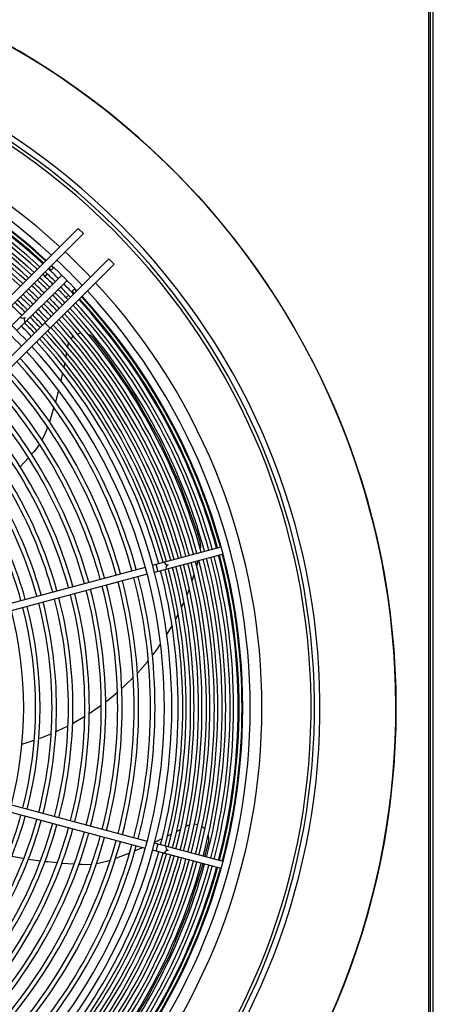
# Model space of a CAD drawing. Header units: centimetres. Extents: x -92429 to 178773, y 2337 to 428125.
# Tile 125 of 138: x 162392 to 162417, y 9637 to 9698. Entities that reach past the tile are written whole.
import ezdxf

# ---------------------------------------------------------------- set-up
doc = ezdxf.new("R2010")
doc.units = ezdxf.units.CM
doc.header["$LTSCALE"] = 50
doc.layers.add('WL_urządzenia', color=1, linetype='Continuous')

msp = doc.modelspace()

# ---------------------------------------------------------------- linework, layer by layer
at = {"layer": 'WL_urządzenia', "color": 1, "linetype": 'Continuous'}
for p, q in [((162417.067, 9606.539, 2170), (162417.067, 9703.874, 2170)), ((162417.16, 9703.781, 2170), (162417.16, 9606.632, 2170)), ((162417.345, 9606.539, 2170), (162417.345, 9703.874, 2170)), ((162395.314, 9684.999, 2170), (162371.285, 9660.97, 2170)), ((162371.676, 9660.705, 2170), (162395.641, 9684.671, 2170)), ((162395.641, 9684.671, 2170), (162395.314, 9684.999, 2170)), ((162397.215, 9683.098, 2170), (162373.249, 9659.132, 2170)), ((162373.514, 9658.742, 2170), (162397.542, 9682.77, 2170)), ((162397.542, 9682.77, 2170), (162397.215, 9683.098, 2170)), ((162394.297, 9682.081, 2170), (162391.184, 9678.967, 2170)), ((162393.395, 9682.162, 2170), (162393.244, 9682.011, 2170)), ((162393.798, 9682.565, 2170), (162393.591, 9682.358, 2170)), ((162394.625, 9681.753, 2170), (162391.511, 9678.64, 2170)), ((162394.555, 9680.7, 2170), (162394.705, 9680.851, 2170)), ((162394.902, 9681.047, 2170), (162395.109, 9681.254, 2170)), ((162393.567, 9678.795, 2170), (162393.239, 9679.122, 2170)), ((162395.416, 9678.469, 2170), (162395.271, 9678.431, 2170)), ((162395.507, 9678.481, 2170), (162395.416, 9678.469, 2170)), ((162395.949, 9678.405, 2170), (162395.923, 9678.416, 2170)), ((162396.107, 9678.316, 2170), (162395.949, 9678.405, 2170)), ((162396.247, 9678.195, 2170), (162396.107, 9678.316, 2170)), ((162394.66, 9677.702, 2170), (162394.651, 9677.643, 2170)), ((162394.672, 9677.762, 2170), (162394.66, 9677.702, 2170)), ((162394.714, 9677.899, 2170), (162394.672, 9677.762, 2170)), ((162394.937, 9678.228, 2170), (162394.865, 9678.151, 2170)), ((162395.02, 9678.298, 2170), (162394.937, 9678.228, 2170)), ((162396.298, 9678.137, 2170), (162396.247, 9678.195, 2170)), ((162397.076, 9677.133, 2170), (162396.298, 9678.137, 2170)), ((162394.589, 9677.276, 2170), (162394.541, 9677.005, 2170)), ((162394.59, 9677.281, 2170), (162394.589, 9677.276, 2170)), ((162398.812, 9674.596, 2170), (162397.076, 9677.133, 2170)), ((162394.473, 9676.647, 2170), (162394.418, 9676.374, 2170)), ((162394.344, 9676.019, 2170), (162394.231, 9675.516, 2170)), ((162394.089, 9674.936, 2170), (162393.898, 9674.219, 2170)), ((162400.344, 9671.893, 2170), (162398.812, 9674.596, 2170)), ((162393.801, 9673.878, 2170), (162393.545, 9673.043, 2170)), ((162393.545, 9673.043, 2170), (162393.525, 9672.982, 2170)), ((162393.333, 9672.422, 2170), (162393.201, 9672.119, 2170)), ((162393.41, 9672.633, 2170), (162393.333, 9672.422, 2170)), ((162393.415, 9672.65, 2170), (162393.41, 9672.633, 2170)), ((162392.901, 9671.584, 2170), (162392.88, 9671.552, 2170)), ((162393.201, 9672.119, 2170), (162393.061, 9671.848, 2170)), ((162401.642, 9669.067, 2170), (162400.344, 9671.893, 2170)), ((162392.548, 9671.111, 2170), (162392.42, 9670.962, 2170)), ((162392.697, 9671.296, 2170), (162392.548, 9671.111, 2170)), ((162392.88, 9671.552, 2170), (162392.697, 9671.296, 2170)), ((162392.23, 9670.743, 2170), (162391.715, 9670.171, 2170)), ((162402.69, 9666.159, 2170), (162401.642, 9669.067, 2170)), ((162402.886, 9665.515, 2170), (162402.69, 9666.159, 2170)), ((162402.909, 9665.415, 2170), (162402.886, 9665.515, 2170)), ((162399.925, 9664.068, 2170), (162404.178, 9665.207, 2170)), ((162402.9, 9665.047, 2170), (162402.906, 9665.078, 2170)), ((162402.906, 9665.078, 2170), (162402.923, 9665.232, 2170)), ((162402.923, 9665.232, 2170), (162402.909, 9665.415, 2170)), ((162404.298, 9664.76, 2170), (162400.045, 9663.62, 2170)), ((162402.664, 9664.026, 2170), (162402.746, 9664.344, 2170)), ((162384.97, 9660.061, 2170), (162399.477, 9663.948, 2170)), ((162399.597, 9663.5, 2170), (162385.09, 9659.613, 2170)), ((162402.384, 9663.091, 2170), (162402.51, 9663.486, 2170)), ((162402.068, 9662.229, 2170), (162402.209, 9662.594, 2170)), ((162401.723, 9661.431, 2170), (162401.814, 9661.63, 2170)), ((162401.814, 9661.63, 2170), (162401.876, 9661.77, 2170)), ((162401.354, 9660.689, 2170), (162401.517, 9661.004, 2170)), ((162400.812, 9659.748, 2170), (162401.135, 9660.291, 2170)), ((162399.915, 9658.457, 2170), (162400.228, 9658.877, 2170)), ((162400.228, 9658.877, 2170), (162400.422, 9659.152, 2170)), ((162399.606, 9658.069, 2170), (162399.666, 9658.143, 2170)), ((162398.986, 9657.36, 2170), (162399.606, 9658.069, 2170)), ((162398.256, 9656.623, 2170), (162398.725, 9657.085, 2170)), ((162398.018, 9656.403, 2170), (162398.256, 9656.623, 2170)), ((162397.02, 9655.571, 2170), (162397.486, 9655.942, 2170)), ((162397.486, 9655.942, 2170), (162397.748, 9656.164, 2170)), ((162396.001, 9654.852, 2170), (162396.663, 9655.305, 2170)), ((162396.663, 9655.305, 2170), (162396.744, 9655.364, 2170)), ((162394.967, 9654.237, 2170), (162395.72, 9654.675, 2170)), ((162393.993, 9653.75, 2170), (162394.683, 9654.087, 2170)), ((162392.873, 9653.289, 2170), (162393.007, 9653.339, 2170)), ((162393.007, 9653.339, 2170), (162393.157, 9653.396, 2170)), ((162393.157, 9653.396, 2170), (162393.637, 9653.593, 2170)), ((162393.923, 9653.718, 2170), (162393.993, 9653.75, 2170)), ((162391.821, 9652.943, 2170), (162392.149, 9653.042, 2170)), ((162392.149, 9653.042, 2170), (162392.586, 9653.186, 2170)), ((162385.09, 9650.8, 2170), (162399.597, 9646.913, 2170)), ((162399.477, 9646.466, 2170), (162384.97, 9650.353, 2170)), ((162402.045, 9647.851, 2170), (162401.992, 9647.822, 2170)), ((162402.099, 9647.879, 2170), (162402.045, 9647.851, 2170)), ((162402.233, 9647.929, 2170), (162402.099, 9647.879, 2170)), ((162402.629, 9647.957, 2170), (162402.524, 9647.966, 2170)), ((162402.735, 9647.935, 2170), (162402.629, 9647.957, 2170)), ((162403.114, 9647.728, 2170), (162402.995, 9647.819, 2170)), ((162403.179, 9647.663, 2170), (162403.114, 9647.728, 2170)), ((162401.097, 9647.349, 2170), (162400.849, 9647.224, 2170)), ((162401.665, 9647.645, 2170), (162401.422, 9647.516, 2170)), ((162401.669, 9647.647, 2170), (162401.665, 9647.645, 2170)), ((162403.391, 9647.268, 2170), (162403.384, 9647.295, 2170)), ((162403.419, 9647.089, 2170), (162403.391, 9647.268, 2170)), ((162399.311, 9646.51, 2170), (162398.83, 9646.307, 2170)), ((162404.298, 9645.654, 2170), (162400.045, 9646.793, 2170)), ((162400.524, 9647.064, 2170), (162400.058, 9646.844, 2170)), ((162403.179, 9645.954, 2170), (162403.395, 9646.828, 2170)), ((162403.395, 9646.828, 2170), (162403.41, 9646.904, 2170)), ((162403.41, 9646.904, 2170), (162403.419, 9647.089, 2170)), ((162391.772, 9645.85, 2170), (162391.186, 9645.954, 2170)), ((162398.502, 9646.174, 2170), (162397.686, 9645.862, 2170)), ((162404.178, 9645.206, 2170), (162399.925, 9646.346, 2170)), ((162391.931, 9645.824, 2170), (162391.772, 9645.85, 2170)), ((162392.965, 9645.675, 2170), (162392.212, 9645.78, 2170)), ((162393.427, 9645.62, 2170), (162393.249, 9645.64, 2170)), ((162394.01, 9645.561, 2170), (162393.427, 9645.62, 2170)), ((162395.065, 9645.482, 2170), (162394.297, 9645.536, 2170)), ((162395.55, 9645.458, 2170), (162395.354, 9645.466, 2170)), ((162395.788, 9645.454, 2170), (162395.55, 9645.458, 2170)), ((162396.102, 9645.467, 2170), (162395.788, 9645.454, 2170)), ((162396.14, 9645.471, 2170), (162396.102, 9645.467, 2170)), ((162396.746, 9645.563, 2170), (162396.446, 9645.507, 2170)), ((162397.067, 9645.646, 2170), (162396.746, 9645.563, 2170)), ((162397.28, 9645.716, 2170), (162397.067, 9645.646, 2170)), ((162397.297, 9645.722, 2170), (162397.28, 9645.716, 2170)), ((162397.686, 9645.862, 2170), (162397.626, 9645.84, 2170)), ((162402.153, 9642.667, 2170), (162403.059, 9645.506, 2170)), ((162400.966, 9639.796, 2170), (162402.153, 9642.667, 2170)), ((162399.538, 9637.032, 2170), (162400.966, 9639.796, 2170)), ((162397.893, 9634.417, 2170), (162399.538, 9637.032, 2170))]:
    msp.add_line(p, q, dxfattribs=at)
for points in [[(162391.713, 9679.497, 0.407676), (162392.009, 9679.465, 0.407676), (162392.04, 9679.169)], [(162400.647, 9664.261, 0.407676), (162400.888, 9664.086, 0.407676), (162400.767, 9663.814)], [(162400.129, 9664.122, 0.037253), (162400.198, 9663.901, 0.037253), (162400.249, 9663.675)], [(162400.249, 9646.738, 0.037253), (162400.198, 9646.512, 0.037253), (162400.129, 9646.291)], [(162400.767, 9646.6, 0.407676), (162400.888, 9646.327, 0.407676), (162400.647, 9646.152)]]:
    msp.add_lwpolyline(points, format="xyb", dxfattribs=at)
msp.add_circle((162367.75, 9655.207, 2170), 47.277, dxfattribs=at)
for radius, start, end in [(47.277, 139.44157, 130.55843), (42.566, 137.99606, 132.00394), (42.222, 138.02047, 131.97953), (42.012, 138.03557, 131.96443), (38.964, 47.31794, 131.72673), (38.239, 47.36195, 132.63805), (37.775, 47.39095, 132.60905), (37.483, 47.40961, 74.64575), (37.544, 47.40571, 74.64632), (37.729, 47.39389, 74.64806), (36.714, 47.4601, 74.63833), (36.992, 47.4416, 74.64105), (37.205, 47.42763, 74.6431), (36.223, 47.49345, 74.63343), (36.501, 47.47444, 74.63622), (35.52, 47.54286, 74.62617), (35.732, 47.52772, 74.62839), (36.011, 47.50819, 74.63126), (38.964, 43.36403, 46.63597), (37.729, 46.4079, 46.68956), (37.775, 43.31252, 46.68748), (38.239, 43.33298, 46.66702), (36.992, 45.35895, 46.72322), (37.205, 45.3569, 46.71337), (37.483, 45.35425, 46.70065), (37.544, 46.41485, 46.6979), (36.011, 45.36874, 46.7702), (36.223, 45.36657, 46.75981), (36.501, 45.36378, 46.74639), (36.714, 45.36167, 46.73627), (37.483, 43.29935, 44.64575), (38.964, 317.31794, 42.68206), (35.242, 45.37678, 46.80883), (35.52, 45.37383, 46.79467), (35.732, 45.37161, 46.78398), (36.501, 43.25361, 44.63622), (36.714, 43.26372, 44.63833), (36.992, 43.27678, 44.64105), (37.205, 43.28663, 44.6431), (37.544, 43.3021, 43.58515), (37.729, 43.31044, 43.5921), (37.775, 317.39095, 42.60905), (38.239, 317.36195, 42.63805), (34.26, 45.38757, 46.86067), (34.538, 45.38445, 46.84569), (34.751, 45.3821, 46.83439), (35.029, 45.37907, 46.81982), (35.52, 43.20533, 44.62617), (35.732, 43.21602, 44.62839), (36.011, 43.2298, 44.63126), (36.223, 43.24019, 44.63343), (36.992, 15.35895, 42.5584), (37.205, 15.3569, 42.57237), (37.483, 15.35425, 42.59039), (37.544, 15.35368, 42.59428), (37.729, 15.35194, 42.60611), (33.372, 43.08979, 46.91021), (34.751, 43.16561, 44.6179), (35.029, 43.18018, 44.62093), (35.242, 43.19117, 44.62322), (36.223, 15.36657, 42.50655), (36.501, 15.36378, 42.52556), (36.714, 15.36167, 42.5399), (32.908, 43.06287, 46.93713), (33.769, 43.11228, 44.60679), (34.048, 43.1277, 44.61), (34.26, 43.13933, 44.61243), (34.538, 43.15431, 44.61555), (35.242, 15.37678, 42.43706), (35.52, 15.37383, 42.45713), (35.732, 15.37161, 42.47228), (36.011, 15.36874, 42.49181), (34.538, 15.38445, 42.38482), (34.751, 15.3821, 42.40084), (35.029, 15.37907, 42.42148), (33.769, 15.39321, 42.32524), (34.048, 15.39, 42.3471), (34.26, 15.38758, 42.36358), (32.908, 317.74479, 42.25521), (33.372, 317.70664, 42.29336), (32.051, 15.41429, 42.18169), (32.329, 15.41073, 42.20596), (31.032, 15.4279, 42.08907), (31.31, 15.4241, 42.11495), (30.013, 15.44243, 41.99015), (30.291, 15.43836, 42.01781), (29.272, 15.45362, 41.9139), (28.253, 15.46998, 41.80248), (28.994, 15.45797, 41.88426), (27.975, 15.47466, 41.77065), (26.956, 15.4926, 41.64844), (27.234, 15.48757, 41.68271), (25.937, 15.51195, 41.51661), (26.215, 15.50652, 41.55361), (24.918, 15.53289, 41.37397), (25.196, 15.52701, 41.41405), (36.011, 345.36874, 14.63126), (36.223, 345.36657, 14.63343), (36.501, 345.36378, 14.63622), (36.714, 345.36167, 14.63833), (36.992, 345.35895, 14.64105), (37.205, 345.3569, 14.6431), (37.483, 345.35425, 14.64575), (37.544, 345.35368, 14.64632), (37.729, 345.35194, 14.64806), (33.769, 345.39321, 14.60679), (34.048, 345.39, 14.61), (34.26, 345.38757, 14.61243), (34.538, 345.38445, 14.61555), (34.751, 345.3821, 14.6179), (35.029, 345.37907, 14.62093), (35.242, 345.37678, 14.62322), (35.52, 345.37383, 14.62617), (35.732, 345.37161, 14.62839), (31.032, 345.4279, 14.5721), (31.31, 345.4241, 14.5759), (32.051, 345.41429, 14.58571), (32.329, 345.41073, 14.58927), (28.994, 345.45797, 14.54203), (29.272, 345.45362, 14.54638), (30.013, 345.44243, 14.55757), (30.291, 345.43836, 14.56164), (26.956, 345.4926, 14.5074), (27.234, 345.48757, 14.51243), (27.975, 345.47466, 14.52534), (28.253, 345.46998, 14.53002), (24.177, 345.54922, 14.45078), (24.918, 345.53289, 14.46711), (25.196, 345.52701, 14.47299), (25.937, 345.51196, 14.48804), (26.215, 345.50652, 14.49348), (24.918, 318.62603, 344.46711), (25.196, 318.58595, 344.47299), (25.937, 318.48339, 344.48805), (26.215, 318.44639, 344.49348), (26.956, 318.35156, 344.5074), (27.234, 318.31729, 344.51243), (27.975, 318.22935, 344.52534), (28.253, 318.19752, 344.53002), (28.994, 318.11574, 344.54203), (29.272, 318.0861, 344.54638), (30.013, 318.00985, 344.55757), (30.291, 317.98219, 344.56164), (31.032, 317.91093, 344.5721), (31.31, 317.88505, 344.5759), (32.051, 317.81831, 344.58571), (32.329, 317.79404, 344.58927), (33.769, 317.67476, 344.60679), (34.048, 317.6529, 344.61), (34.26, 317.63642, 344.61242), (34.538, 317.61518, 344.61555), (34.751, 317.59916, 344.6179), (35.029, 317.57852, 344.62093), (35.242, 317.56294, 344.62322), (35.52, 317.54287, 344.62617), (35.732, 317.52772, 344.62839), (36.011, 317.50819, 344.63126), (36.223, 317.49345, 344.63343), (36.501, 317.47444, 344.63622), (36.714, 317.4601, 344.63833), (36.992, 317.4416, 344.64105), (37.205, 317.42763, 344.6431), (37.483, 317.40961, 344.64575), (37.544, 317.40572, 344.64632), (37.729, 317.39389, 344.64806)]:
    msp.add_arc((162367.75, 9655.207, 2170), radius, start, end, dxfattribs=at)

doc.saveas('drawing.dxf')
